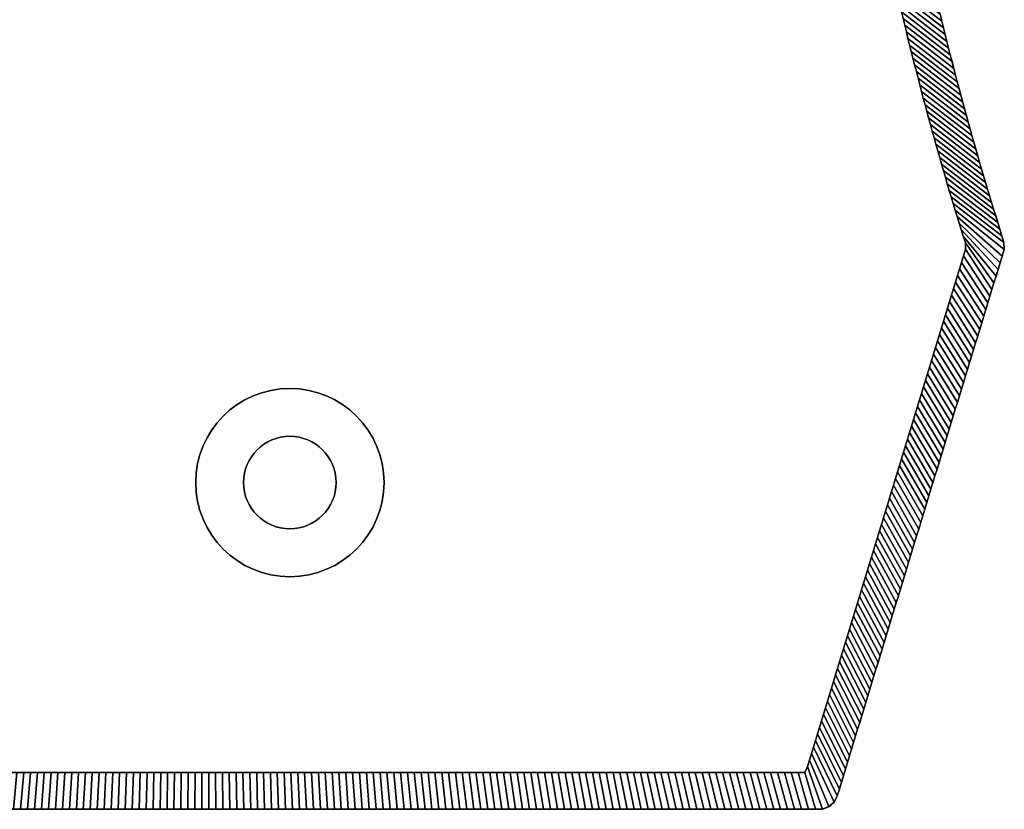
# Model space of a CAD drawing. Extents: x -14.9 to 10.5, y -11.3 to 8.7.
# Tile 10 of 14: x 4.3 to 10.5, y -11.3 to -6.3. Entities that reach past the tile are written whole.
import ezdxf

# ---------------------------------------------------------------- set-up
doc = ezdxf.new("R2010")
doc.units = 0
doc.header["$MEASUREMENT"] = 0
doc.layers.get('0').update_dxf_attribs({"linetype": 'CONTINUOUS'})

msp = doc.modelspace()

# ---------------------------------------------------------------- linework, layer by layer
at = {"elevation": -14.2262}
msp.add_lwpolyline([(10.5408, 5.0585, 0.164351), (10.5409, 5.1343), (9.4798, 8.6128, 0.32213), (9.3678, 8.6934), (8.7795, 8.6934), (-14.6962, 8.6934, 0.376322), (-14.9017, 8.4589), (-14.9017, -11.0714), (-14.9017, -11.0721, 0.376322), (-14.6962, -11.3066), (8.7795, -11.3066), (9.3678, -11.3066, 0.318681), (9.4804, -11.2243), (10.5409, -7.7474, 0.154887), (10.542, -7.6752, -0.15531)], format="xyb", close=True, dxfattribs=at)
for radius in [0.6011, 0.2956]:
    msp.add_circle((5.988, -9.22, -14.4624), radius)
at = {"extrusion": (0, 0, -1)}
for radius in [0.6011, 0.2956]:
    msp.add_circle((-5.988, -9.22, -13.59), radius, dxfattribs=at)
at = {"extrusion": (-6.12323e-17, -1, -1.83697e-16)}
for centre, radius in [((5.9559, -12.3758, 11.3066), 0.6102), ((5.9559, 11.5061, 11.3066), 0.6102), ((5.9559, -12.3758, 11.3066), 0.2756), ((5.9559, 11.5061, 11.3066), 0.2756)]:
    msp.add_circle(centre, radius, dxfattribs=at)

# ---------------------------------------------------------------- meshes
mesh = msp.add_polymesh((2, 9))
for k, corner in enumerate([(10.2133, -6.5316, 13.3538), (10.2022, -6.4885, 13.3538), (10.1913, -6.4453, 13.3538), (10.1805, -6.4022, 13.3538), (10.1697, -6.359, 13.3538), (10.159, -6.3158, 13.3538), (10.1485, -6.2726, 13.3538), (10.138, -6.2293, 13.3538), (10.1276, -6.1861, 13.3538), (9.9116, -6.2983, 13.59), (9.9014, -6.2558, 13.59), (9.8913, -6.2133, 13.59), (9.8812, -6.1707, 13.59), (9.8712, -6.1281, 13.59), (9.8613, -6.0855, 13.59), (9.8515, -6.0429, 13.59), (9.8418, -6.0003, 13.59), (9.8322, -5.9576, 13.59)]):
    mesh.set_mesh_vertex(divmod(k, 9), corner)
mesh = msp.add_polymesh((2, 9))
for k, corner in enumerate([(10.138, -6.2293, -14.2262), (10.1485, -6.2726, -14.2262), (10.159, -6.3158, -14.2262), (10.1697, -6.359, -14.2262), (10.1805, -6.4022, -14.2262), (10.1913, -6.4453, -14.2262), (10.2022, -6.4885, -14.2262), (10.2133, -6.5316, -14.2262), (10.2244, -6.5747, -14.2262), (9.8418, -6.0003, -14.4624), (9.8515, -6.0429, -14.4624), (9.8613, -6.0855, -14.4624), (9.8712, -6.1281, -14.4624), (9.8812, -6.1707, -14.4624), (9.8913, -6.2133, -14.4624), (9.9014, -6.2558, -14.4624), (9.9116, -6.2983, -14.4624), (9.922, -6.3408, -14.4624)]):
    mesh.set_mesh_vertex(divmod(k, 9), corner)
mesh = msp.add_polymesh((2, 9))
for k, corner in enumerate([(10.3048, -6.8756, 13.3538), (10.293, -6.8327, 13.3538), (10.2814, -6.7897, 13.3538), (10.2698, -6.7468, 13.3538), (10.2583, -6.7038, 13.3538), (10.2469, -6.6608, 13.3538), (10.2356, -6.6177, 13.3538), (10.2244, -6.5747, 13.3538), (10.2133, -6.5316, 13.3538), (9.9967, -6.6376, 13.59), (9.9858, -6.5953, 13.59), (9.9749, -6.5529, 13.59), (9.9642, -6.5105, 13.59), (9.9535, -6.4681, 13.59), (9.9429, -6.4257, 13.59), (9.9324, -6.3833, 13.59), (9.922, -6.3408, 13.59), (9.9116, -6.2983, 13.59)]):
    mesh.set_mesh_vertex(divmod(k, 9), corner)
mesh = msp.add_polymesh((2, 9))
for k, corner in enumerate([(10.2244, -6.5747, -14.2262), (10.2356, -6.6177, -14.2262), (10.2469, -6.6608, -14.2262), (10.2583, -6.7038, -14.2262), (10.2698, -6.7468, -14.2262), (10.2814, -6.7897, -14.2262), (10.293, -6.8327, -14.2262), (10.3048, -6.8756, -14.2262), (10.3167, -6.9185, -14.2262), (9.922, -6.3408, -14.4624), (9.9324, -6.3833, -14.4624), (9.9429, -6.4257, -14.4624), (9.9535, -6.4681, -14.4624), (9.9642, -6.5105, -14.4624), (9.9749, -6.5529, -14.4624), (9.9858, -6.5953, -14.4624), (9.9967, -6.6376, -14.4624), (10.0077, -6.6799, -14.4624)]):
    mesh.set_mesh_vertex(divmod(k, 9), corner)
mesh = msp.add_polymesh((2, 9))
for k, corner in enumerate([(10.4021, -7.218, 13.3538), (10.3897, -7.1753, 13.3538), (10.3773, -7.1326, 13.3538), (10.365, -7.0898, 13.3538), (10.3527, -7.047, 13.3538), (10.3406, -7.0042, 13.3538), (10.3286, -6.9614, 13.3538), (10.3167, -6.9185, 13.3538), (10.3048, -6.8756, 13.3538), (10.0873, -6.9755, 13.59), (10.0757, -6.9333, 13.59), (10.0642, -6.8912, 13.59), (10.0527, -6.849, 13.59), (10.0413, -6.8067, 13.59), (10.03, -6.7645, 13.59), (10.0188, -6.7222, 13.59), (10.0077, -6.6799, 13.59), (9.9967, -6.6376, 13.59)]):
    mesh.set_mesh_vertex(divmod(k, 9), corner)
mesh = msp.add_polymesh((2, 9))
for k, corner in enumerate([(10.3167, -6.9185, -14.2262), (10.3286, -6.9614, -14.2262), (10.3406, -7.0042, -14.2262), (10.3527, -7.047, -14.2262), (10.365, -7.0898, -14.2262), (10.3773, -7.1326, -14.2262), (10.3897, -7.1753, -14.2262), (10.4021, -7.218, -14.2262), (10.4147, -7.2607, -14.2262), (10.0077, -6.6799, -14.4624), (10.0188, -6.7222, -14.4624), (10.03, -6.7645, -14.4624), (10.0413, -6.8067, -14.4624), (10.0527, -6.849, -14.4624), (10.0642, -6.8912, -14.4624), (10.0757, -6.9333, -14.4624), (10.0873, -6.9755, -14.4624), (10.0991, -7.0176, -14.4624)]):
    mesh.set_mesh_vertex(divmod(k, 9), corner)
mesh = msp.add_polymesh((2, 9))
for k, corner in enumerate([(10.5053, -7.5587, 13.3538), (10.4921, -7.5162, 13.3538), (10.479, -7.4737, 13.3538), (10.4659, -7.4312, 13.3538), (10.453, -7.3886, 13.3538), (10.4401, -7.346, 13.3538), (10.4274, -7.3033, 13.3538), (10.4147, -7.2607, 13.3538), (10.4021, -7.218, 13.3538), (10.1835, -7.3118, 13.59), (10.1712, -7.2699, 13.59), (10.159, -7.2279, 13.59), (10.1468, -7.1859, 13.59), (10.1348, -7.1439, 13.59), (10.1228, -7.1018, 13.59), (10.1109, -7.0597, 13.59), (10.0991, -7.0176, 13.59), (10.0873, -6.9755, 13.59)]):
    mesh.set_mesh_vertex(divmod(k, 9), corner)
mesh = msp.add_polymesh((2, 9))
for k, corner in enumerate([(10.4147, -7.2607, -14.2262), (10.4274, -7.3033, -14.2262), (10.4401, -7.346, -14.2262), (10.453, -7.3886, -14.2262), (10.4659, -7.4312, -14.2262), (10.479, -7.4737, -14.2262), (10.4921, -7.5162, -14.2262), (10.5053, -7.5587, -14.2262), (10.5186, -7.6012, -14.2262), (10.0991, -7.0176, -14.4624), (10.1109, -7.0597, -14.4624), (10.1228, -7.1018, -14.4624), (10.1348, -7.1439, -14.4624), (10.1468, -7.1859, -14.4624), (10.159, -7.2279, -14.4624), (10.1712, -7.2699, -14.4624), (10.1835, -7.3118, -14.4624), (10.196, -7.3538, -14.4624)]):
    mesh.set_mesh_vertex(divmod(k, 9), corner)
mesh = msp.add_polymesh((2, 9))
for k, corner in enumerate([(10.4941, -7.9009, 13.3538), (10.5071, -7.8584, 13.3538), (10.5201, -7.8158, 13.3538), (10.5331, -7.7732, 13.3538), (10.5453, -7.7305, 13.3538), (10.5448, -7.6862, 13.3538), (10.532, -7.6436, 13.3538), (10.5186, -7.6012, 13.3538), (10.5053, -7.5587, 13.3538), (10.2853, -7.6465, 13.59), (10.2723, -7.6048, 13.59), (10.2593, -7.563, 13.59), (10.2465, -7.5212, 13.59), (10.2337, -7.4794, 13.59), (10.221, -7.4375, 13.59), (10.2085, -7.3957, 13.59), (10.196, -7.3538, 13.59), (10.1835, -7.3118, 13.59)]):
    mesh.set_mesh_vertex(divmod(k, 9), corner)
mesh = msp.add_polymesh((2, 9))
for k, corner in enumerate([(10.5186, -7.6012, -14.2262), (10.532, -7.6436, -14.2262), (10.5448, -7.6862, -14.2262), (10.5453, -7.7305, -14.2262), (10.5331, -7.7732, -14.2262), (10.5201, -7.8158, -14.2262), (10.5071, -7.8584, -14.2262), (10.4941, -7.9009, -14.2262), (10.4811, -7.9435, -14.2262), (10.196, -7.3538, -14.4624), (10.2085, -7.3957, -14.4624), (10.221, -7.4375, -14.4624), (10.2337, -7.4794, -14.4624), (10.2465, -7.5212, -14.4624), (10.2593, -7.563, -14.4624), (10.2723, -7.6048, -14.4624), (10.2853, -7.6465, -14.4624), (10.2984, -7.6882, -14.4624)]):
    mesh.set_mesh_vertex(divmod(k, 9), corner)
mesh = msp.add_polymesh((2, 9))
for k, corner in enumerate([(10.3903, -8.2414, 13.3538), (10.4033, -8.1988, 13.3538), (10.4162, -8.1563, 13.3538), (10.4292, -8.1137, 13.3538), (10.4422, -8.0712, 13.3538), (10.4552, -8.0286, 13.3538), (10.4682, -7.986, 13.3538), (10.4811, -7.9435, 13.3538), (10.4941, -7.9009, 13.3538), (10.2228, -7.981, 13.59), (10.2355, -7.9391, 13.59), (10.2483, -7.8973, 13.59), (10.261, -7.8555, 13.59), (10.2738, -7.8137, 13.59), (10.2866, -7.7718, 13.59), (10.2993, -7.73, 13.59), (10.2984, -7.6882, 13.59), (10.2853, -7.6465, 13.59)]):
    mesh.set_mesh_vertex(divmod(k, 9), corner)
mesh = msp.add_polymesh((2, 9))
for k, corner in enumerate([(10.4811, -7.9435, -14.2262), (10.4682, -7.986, -14.2262), (10.4552, -8.0286, -14.2262), (10.4422, -8.0712, -14.2262), (10.4292, -8.1137, -14.2262), (10.4162, -8.1563, -14.2262), (10.4033, -8.1988, -14.2262), (10.3903, -8.2414, -14.2262), (10.3773, -8.284, -14.2262), (10.2984, -7.6882, -14.4624), (10.2993, -7.73, -14.4624), (10.2866, -7.7718, -14.4624), (10.2738, -7.8137, -14.4624), (10.261, -7.8555, -14.4624), (10.2483, -7.8973, -14.4624), (10.2355, -7.9391, -14.4624), (10.2228, -7.981, -14.4624), (10.21, -8.0228, -14.4624)]):
    mesh.set_mesh_vertex(divmod(k, 9), corner)
mesh = msp.add_polymesh((2, 9))
for k, corner in enumerate([(10.3773, -8.284, -14.2262), (10.3643, -8.3265, -14.2262), (10.3513, -8.3691, -14.2262), (10.3383, -8.4117, -14.2262), (10.3254, -8.4542, -14.2262), (10.3124, -8.4968, -14.2262), (10.2994, -8.5393, -14.2262), (10.2864, -8.5819, -14.2262), (10.2734, -8.6245, -14.2262), (10.21, -8.0228, -14.4624), (10.1973, -8.0646, -14.4624), (10.1845, -8.1064, -14.4624), (10.1717, -8.1483, -14.4624), (10.159, -8.1901, -14.4624), (10.1462, -8.2319, -14.4624), (10.1335, -8.2737, -14.4624), (10.1207, -8.3156, -14.4624), (10.108, -8.3574, -14.4624)]):
    mesh.set_mesh_vertex(divmod(k, 9), corner)
mesh = msp.add_polymesh((2, 9))
for k, corner in enumerate([(10.2864, -8.5819, 13.3538), (10.2994, -8.5393, 13.3538), (10.3124, -8.4968, 13.3538), (10.3254, -8.4542, 13.3538), (10.3383, -8.4117, 13.3538), (10.3513, -8.3691, 13.3538), (10.3643, -8.3265, 13.3538), (10.3773, -8.284, 13.3538), (10.3903, -8.2414, 13.3538), (10.1207, -8.3156, 13.59), (10.1335, -8.2737, 13.59), (10.1462, -8.2319, 13.59), (10.159, -8.1901, 13.59), (10.1717, -8.1483, 13.59), (10.1845, -8.1064, 13.59), (10.1973, -8.0646, 13.59), (10.21, -8.0228, 13.59), (10.2228, -7.981, 13.59)]):
    mesh.set_mesh_vertex(divmod(k, 9), corner)
mesh = msp.add_polymesh((2, 9))
for k, corner in enumerate([(10.1826, -8.9224, 13.3538), (10.1955, -8.8798, 13.3538), (10.2085, -8.8373, 13.3538), (10.2215, -8.7947, 13.3538), (10.2345, -8.7522, 13.3538), (10.2475, -8.7096, 13.3538), (10.2604, -8.667, 13.3538), (10.2734, -8.6245, 13.3538), (10.2864, -8.5819, 13.3538), (10.0186, -8.6502, 13.59), (10.0314, -8.6083, 13.59), (10.0442, -8.5665, 13.59), (10.0569, -8.5247, 13.59), (10.0697, -8.4829, 13.59), (10.0824, -8.441, 13.59), (10.0952, -8.3992, 13.59), (10.108, -8.3574, 13.59), (10.1207, -8.3156, 13.59)]):
    mesh.set_mesh_vertex(divmod(k, 9), corner)
mesh = msp.add_polymesh((2, 9))
for k, corner in enumerate([(10.2734, -8.6245, -14.2262), (10.2604, -8.667, -14.2262), (10.2475, -8.7096, -14.2262), (10.2345, -8.7522, -14.2262), (10.2215, -8.7947, -14.2262), (10.2085, -8.8373, -14.2262), (10.1955, -8.8798, -14.2262), (10.1826, -8.9224, -14.2262), (10.1696, -8.965, -14.2262), (10.108, -8.3574, -14.4624), (10.0952, -8.3992, -14.4624), (10.0824, -8.441, -14.4624), (10.0697, -8.4829, -14.4624), (10.0569, -8.5247, -14.4624), (10.0442, -8.5665, -14.4624), (10.0314, -8.6083, -14.4624), (10.0186, -8.6502, -14.4624), (10.0059, -8.692, -14.4624)]):
    mesh.set_mesh_vertex(divmod(k, 9), corner)
mesh = msp.add_polymesh((2, 9))
for k, corner in enumerate([(10.0787, -9.2629, 13.3538), (10.0917, -9.2203, 13.3538), (10.1047, -9.1778, 13.3538), (10.1176, -9.1352, 13.3538), (10.1306, -9.0926, 13.3538), (10.1436, -9.0501, 13.3538), (10.1566, -9.0075, 13.3538), (10.1696, -8.965, 13.3538), (10.1826, -8.9224, 13.3538), (9.9166, -8.9848, 13.59), (9.9293, -8.9429, 13.59), (9.9421, -8.9011, 13.59), (9.9549, -8.8593, 13.59), (9.9676, -8.8175, 13.59), (9.9804, -8.7756, 13.59), (9.9931, -8.7338, 13.59), (10.0059, -8.692, 13.59), (10.0186, -8.6502, 13.59)]):
    mesh.set_mesh_vertex(divmod(k, 9), corner)
mesh = msp.add_polymesh((2, 9))
for k, corner in enumerate([(10.1696, -8.965, -14.2262), (10.1566, -9.0075, -14.2262), (10.1436, -9.0501, -14.2262), (10.1306, -9.0926, -14.2262), (10.1176, -9.1352, -14.2262), (10.1047, -9.1778, -14.2262), (10.0917, -9.2203, -14.2262), (10.0787, -9.2629, -14.2262), (10.0657, -9.3055, -14.2262), (10.0059, -8.692, -14.4624), (9.9931, -8.7338, -14.4624), (9.9804, -8.7756, -14.4624), (9.9676, -8.8175, -14.4624), (9.9549, -8.8593, -14.4624), (9.9421, -8.9011, -14.4624), (9.9293, -8.9429, -14.4624), (9.9166, -8.9848, -14.4624), (9.9038, -9.0266, -14.4624)]):
    mesh.set_mesh_vertex(divmod(k, 9), corner)
mesh = msp.add_polymesh((2, 9))
for k, corner in enumerate([(9.9748, -9.6034, 13.3538), (9.9878, -9.5608, 13.3538), (10.0008, -9.5183, 13.3538), (10.0138, -9.4757, 13.3538), (10.0268, -9.4331, 13.3538), (10.0397, -9.3906, 13.3538), (10.0527, -9.348, 13.3538), (10.0657, -9.3055, 13.3538), (10.0787, -9.2629, 13.3538), (9.8145, -9.3194, 13.59), (9.8273, -9.2775, 13.59), (9.84, -9.2357, 13.59), (9.8528, -9.1939, 13.59), (9.8656, -9.1521, 13.59), (9.8783, -9.1102, 13.59), (9.8911, -9.0684, 13.59), (9.9038, -9.0266, 13.59), (9.9166, -8.9848, 13.59)]):
    mesh.set_mesh_vertex(divmod(k, 9), corner)
mesh = msp.add_polymesh((2, 9))
for k, corner in enumerate([(10.0657, -9.3055, -14.2262), (10.0527, -9.348, -14.2262), (10.0397, -9.3906, -14.2262), (10.0268, -9.4331, -14.2262), (10.0138, -9.4757, -14.2262), (10.0008, -9.5183, -14.2262), (9.9878, -9.5608, -14.2262), (9.9748, -9.6034, -14.2262), (9.9619, -9.646, -14.2262), (9.9038, -9.0266, -14.4624), (9.8911, -9.0684, -14.4624), (9.8783, -9.1102, -14.4624), (9.8656, -9.1521, -14.4624), (9.8528, -9.1939, -14.4624), (9.84, -9.2357, -14.4624), (9.8273, -9.2775, -14.4624), (9.8145, -9.3194, -14.4624), (9.8018, -9.3612, -14.4624)]):
    mesh.set_mesh_vertex(divmod(k, 9), corner)
mesh = msp.add_polymesh((2, 9))
for k, corner in enumerate([(9.9619, -9.646, -14.2262), (9.9489, -9.6885, -14.2262), (9.9359, -9.7311, -14.2262), (9.9229, -9.7736, -14.2262), (9.9099, -9.8162, -14.2262), (9.8969, -9.8588, -14.2262), (9.884, -9.9013, -14.2262), (9.871, -9.9439, -14.2262), (9.858, -9.9865, -14.2262), (9.8018, -9.3612, -14.4624), (9.789, -9.403, -14.4624), (9.7763, -9.4448, -14.4624), (9.7635, -9.4867, -14.4624), (9.7507, -9.5285, -14.4624), (9.738, -9.5703, -14.4624), (9.7252, -9.6121, -14.4624), (9.7125, -9.654, -14.4624), (9.6997, -9.6958, -14.4624)]):
    mesh.set_mesh_vertex(divmod(k, 9), corner)
mesh = msp.add_polymesh((2, 9))
for k, corner in enumerate([(9.871, -9.9439, 13.3538), (9.884, -9.9013, 13.3538), (9.8969, -9.8588, 13.3538), (9.9099, -9.8162, 13.3538), (9.9229, -9.7736, 13.3538), (9.9359, -9.7311, 13.3538), (9.9489, -9.6885, 13.3538), (9.9619, -9.646, 13.3538), (9.9748, -9.6034, 13.3538), (9.7125, -9.654, 13.59), (9.7252, -9.6121, 13.59), (9.738, -9.5703, 13.59), (9.7507, -9.5285, 13.59), (9.7635, -9.4867, 13.59), (9.7763, -9.4448, 13.59), (9.789, -9.403, 13.59), (9.8018, -9.3612, 13.59), (9.8145, -9.3194, 13.59)]):
    mesh.set_mesh_vertex(divmod(k, 9), corner)
mesh = msp.add_polymesh((2, 9))
for k, corner in enumerate([(9.7671, -10.2844, 13.3538), (9.7801, -10.2418, 13.3538), (9.7931, -10.1993, 13.3538), (9.8061, -10.1567, 13.3538), (9.8191, -10.1141, 13.3538), (9.832, -10.0716, 13.3538), (9.845, -10.029, 13.3538), (9.858, -9.9865, 13.3538), (9.871, -9.9439, 13.3538), (9.6104, -9.9886, 13.59), (9.6232, -9.9467, 13.59), (9.6359, -9.9049, 13.59), (9.6487, -9.8631, 13.59), (9.6614, -9.8213, 13.59), (9.6742, -9.7794, 13.59), (9.687, -9.7376, 13.59), (9.6997, -9.6958, 13.59), (9.7125, -9.654, 13.59)]):
    mesh.set_mesh_vertex(divmod(k, 9), corner)
mesh = msp.add_polymesh((2, 9))
for k, corner in enumerate([(9.858, -9.9865, -14.2262), (9.845, -10.029, -14.2262), (9.832, -10.0716, -14.2262), (9.8191, -10.1141, -14.2262), (9.8061, -10.1567, -14.2262), (9.7931, -10.1993, -14.2262), (9.7801, -10.2418, -14.2262), (9.7671, -10.2844, -14.2262), (9.7541, -10.3269, -14.2262), (9.6997, -9.6958, -14.4624), (9.687, -9.7376, -14.4624), (9.6742, -9.7794, -14.4624), (9.6614, -9.8213, -14.4624), (9.6487, -9.8631, -14.4624), (9.6359, -9.9049, -14.4624), (9.6232, -9.9467, -14.4624), (9.6104, -9.9886, -14.4624), (9.5976, -10.0304, -14.4624)]):
    mesh.set_mesh_vertex(divmod(k, 9), corner)
mesh = msp.add_polymesh((2, 9))
for k, corner in enumerate([(9.6633, -10.6249, 13.3538), (9.6762, -10.5823, 13.3538), (9.6892, -10.5398, 13.3538), (9.7022, -10.4972, 13.3538), (9.7152, -10.4546, 13.3538), (9.7282, -10.4121, 13.3538), (9.7412, -10.3695, 13.3538), (9.7541, -10.3269, 13.3538), (9.7671, -10.2844, 13.3538), (9.5083, -10.3232, 13.59), (9.5211, -10.2814, 13.59), (9.5339, -10.2395, 13.59), (9.5466, -10.1977, 13.59), (9.5594, -10.1559, 13.59), (9.5721, -10.114, 13.59), (9.5849, -10.0722, 13.59), (9.5976, -10.0304, 13.59), (9.6104, -9.9886, 13.59)]):
    mesh.set_mesh_vertex(divmod(k, 9), corner)
mesh = msp.add_polymesh((2, 9))
for k, corner in enumerate([(9.7541, -10.3269, -14.2262), (9.7412, -10.3695, -14.2262), (9.7282, -10.4121, -14.2262), (9.7152, -10.4546, -14.2262), (9.7022, -10.4972, -14.2262), (9.6892, -10.5398, -14.2262), (9.6762, -10.5823, -14.2262), (9.6633, -10.6249, -14.2262), (9.6503, -10.6674, -14.2262), (9.5976, -10.0304, -14.4624), (9.5849, -10.0722, -14.4624), (9.5721, -10.114, -14.4624), (9.5594, -10.1559, -14.4624), (9.5466, -10.1977, -14.4624), (9.5339, -10.2395, -14.4624), (9.5211, -10.2814, -14.4624), (9.5083, -10.3232, -14.4624), (9.4956, -10.365, -14.4624)]):
    mesh.set_mesh_vertex(divmod(k, 9), corner)
mesh = msp.add_polymesh((2, 9))
for k, corner in enumerate([(9.6503, -10.6674, -14.2262), (9.6373, -10.71, -14.2262), (9.6243, -10.7526, -14.2262), (9.6113, -10.7951, -14.2262), (9.5984, -10.8377, -14.2262), (9.5854, -10.8803, -14.2262), (9.5724, -10.9228, -14.2262), (9.5594, -10.9654, -14.2262), (9.5464, -11.0079, -14.2262), (9.4956, -10.365, -14.4624), (9.4828, -10.4068, -14.4624), (9.4701, -10.4487, -14.4624), (9.4573, -10.4905, -14.4624), (9.4446, -10.5323, -14.4624), (9.4318, -10.5741, -14.4624), (9.419, -10.616, -14.4624), (9.4063, -10.6578, -14.4624), (9.3935, -10.6996, -14.4624)]):
    mesh.set_mesh_vertex(divmod(k, 9), corner)
mesh = msp.add_polymesh((2, 9))
for k, corner in enumerate([(9.5594, -10.9654, 13.3538), (9.5724, -10.9228, 13.3538), (9.5854, -10.8803, 13.3538), (9.5984, -10.8377, 13.3538), (9.6113, -10.7951, 13.3538), (9.6243, -10.7526, 13.3538), (9.6373, -10.71, 13.3538), (9.6503, -10.6674, 13.3538), (9.6633, -10.6249, 13.3538), (9.4063, -10.6578, 13.59), (9.419, -10.616, 13.59), (9.4318, -10.5741, 13.59), (9.4446, -10.5323, 13.59), (9.4573, -10.4905, 13.59), (9.4701, -10.4487, 13.59), (9.4828, -10.4068, 13.59), (9.4956, -10.365, 13.59), (9.5083, -10.3232, 13.59)]):
    mesh.set_mesh_vertex(divmod(k, 9), corner)
mesh = msp.add_polymesh((2, 9))
for k, corner in enumerate([(9.4281, -11.2894, 13.3538), (9.4613, -11.2601, 13.3538), (9.4815, -11.2208, 13.3538), (9.4945, -11.1782, 13.3538), (9.5075, -11.1356, 13.3538), (9.5205, -11.0931, 13.3538), (9.5334, -11.0505, 13.3538), (9.5464, -11.0079, 13.3538), (9.5594, -10.9654, 13.3538), (9.3042, -10.9924, 13.59), (9.317, -10.9506, 13.59), (9.3297, -10.9087, 13.59), (9.3425, -10.8669, 13.59), (9.3553, -10.8251, 13.59), (9.368, -10.7833, 13.59), (9.3808, -10.7414, 13.59), (9.3935, -10.6996, 13.59), (9.4063, -10.6578, 13.59)]):
    mesh.set_mesh_vertex(divmod(k, 9), corner)
mesh = msp.add_polymesh((2, 9))
for k, corner in enumerate([(9.5464, -11.0079, -14.2262), (9.5334, -11.0505, -14.2262), (9.5205, -11.0931, -14.2262), (9.5075, -11.1356, -14.2262), (9.4945, -11.1782, -14.2262), (9.4815, -11.2208, -14.2262), (9.4613, -11.2601, -14.2262), (9.4281, -11.2894, -14.2262), (9.3867, -11.3049, -14.2262), (9.3935, -10.6996, -14.4624), (9.3808, -10.7414, -14.4624), (9.368, -10.7833, -14.4624), (9.3553, -10.8251, -14.4624), (9.3425, -10.8669, -14.4624), (9.3297, -10.9087, -14.4624), (9.317, -10.9506, -14.4624), (9.3042, -10.9924, -14.4624), (9.2915, -11.0342, -14.4624)]):
    mesh.set_mesh_vertex(divmod(k, 9), corner)
mesh = msp.add_polymesh((2, 9))
for k, corner in enumerate([(9.0753, -11.3066, 13.3538), (9.1198, -11.3066, 13.3538), (9.1643, -11.3066, 13.3538), (9.2088, -11.3066, 13.3538), (9.2533, -11.3066, 13.3538), (9.2978, -11.3066, 13.3538), (9.3423, -11.3066, 13.3538), (9.3867, -11.3049, 13.3538), (9.4281, -11.2894, 13.3538), (9.0122, -11.0704, 13.59), (9.0559, -11.0704, 13.59), (9.0996, -11.0704, 13.59), (9.1434, -11.0704, 13.59), (9.1871, -11.0704, 13.59), (9.2308, -11.0704, 13.59), (9.2745, -11.0704, 13.59), (9.2915, -11.0342, 13.59), (9.3042, -10.9924, 13.59)]):
    mesh.set_mesh_vertex(divmod(k, 9), corner)
mesh = msp.add_polymesh((2, 9))
for k, corner in enumerate([(9.3867, -11.3049, -14.2262), (9.3423, -11.3066, -14.2262), (9.2978, -11.3066, -14.2262), (9.2533, -11.3066, -14.2262), (9.2088, -11.3066, -14.2262), (9.1643, -11.3066, -14.2262), (9.1198, -11.3066, -14.2262), (9.0753, -11.3066, -14.2262), (9.0308, -11.3066, -14.2262), (9.2915, -11.0342, -14.4624), (9.2745, -11.0704, -14.4624), (9.2308, -11.0704, -14.4624), (9.1871, -11.0704, -14.4624), (9.1434, -11.0704, -14.4624), (9.0996, -11.0704, -14.4624), (9.0559, -11.0704, -14.4624), (9.0122, -11.0704, -14.4624), (8.9685, -11.0704, -14.4624)]):
    mesh.set_mesh_vertex(divmod(k, 9), corner)
mesh = msp.add_polymesh((2, 9))
for k, corner in enumerate([(4.403, -11.3066, -14.2262), (4.3585, -11.3066, -14.2262), (4.314, -11.3066, -14.2262), (4.2695, -11.3066, -14.2262), (4.225, -11.3066, -14.2262), (4.1805, -11.3066, -14.2262), (4.136, -11.3066, -14.2262), (4.0915, -11.3066, -14.2262), (4.047, -11.3066, -14.2262), (4.4208, -11.0704, -14.4624), (4.377, -11.0704, -14.4624), (4.3333, -11.0704, -14.4624), (4.2896, -11.0704, -14.4624), (4.2459, -11.0704, -14.4624), (4.2021, -11.0704, -14.4624), (4.1584, -11.0704, -14.4624), (4.1147, -11.0704, -14.4624), (4.071, -11.0704, -14.4624)]):
    mesh.set_mesh_vertex(divmod(k, 9), corner)
mesh = msp.add_polymesh((2, 9))
for k, corner in enumerate([(4.0915, -11.3066, 13.3538), (4.136, -11.3066, 13.3538), (4.1805, -11.3066, 13.3538), (4.225, -11.3066, 13.3538), (4.2695, -11.3066, 13.3538), (4.314, -11.3066, 13.3538), (4.3585, -11.3066, 13.3538), (4.403, -11.3066, 13.3538), (4.4475, -11.3066, 13.3538), (4.1147, -11.0704, 13.59), (4.1584, -11.0704, 13.59), (4.2021, -11.0704, 13.59), (4.2459, -11.0704, 13.59), (4.2896, -11.0704, 13.59), (4.3333, -11.0704, 13.59), (4.377, -11.0704, 13.59), (4.4208, -11.0704, 13.59), (4.4645, -11.0704, 13.59)]):
    mesh.set_mesh_vertex(divmod(k, 9), corner)
mesh = msp.add_polymesh((2, 9))
for k, corner in enumerate([(4.759, -11.3066, -14.2262), (4.7145, -11.3066, -14.2262), (4.67, -11.3066, -14.2262), (4.6255, -11.3066, -14.2262), (4.581, -11.3066, -14.2262), (4.5365, -11.3066, -14.2262), (4.492, -11.3066, -14.2262), (4.4475, -11.3066, -14.2262), (4.403, -11.3066, -14.2262), (4.7706, -11.0704, -14.4624), (4.7269, -11.0704, -14.4624), (4.6831, -11.0704, -14.4624), (4.6394, -11.0704, -14.4624), (4.5957, -11.0704, -14.4624), (4.552, -11.0704, -14.4624), (4.5082, -11.0704, -14.4624), (4.4645, -11.0704, -14.4624), (4.4208, -11.0704, -14.4624)]):
    mesh.set_mesh_vertex(divmod(k, 9), corner)
mesh = msp.add_polymesh((2, 9))
for k, corner in enumerate([(4.4475, -11.3066, 13.3538), (4.492, -11.3066, 13.3538), (4.5365, -11.3066, 13.3538), (4.581, -11.3066, 13.3538), (4.6255, -11.3066, 13.3538), (4.67, -11.3066, 13.3538), (4.7145, -11.3066, 13.3538), (4.759, -11.3066, 13.3538), (4.8035, -11.3066, 13.3538), (4.4645, -11.0704, 13.59), (4.5082, -11.0704, 13.59), (4.552, -11.0704, 13.59), (4.5957, -11.0704, 13.59), (4.6394, -11.0704, 13.59), (4.6831, -11.0704, 13.59), (4.7269, -11.0704, 13.59), (4.7706, -11.0704, 13.59), (4.8143, -11.0704, 13.59)]):
    mesh.set_mesh_vertex(divmod(k, 9), corner)
mesh = msp.add_polymesh((2, 9))
for k, corner in enumerate([(5.115, -11.3066, -14.2262), (5.0705, -11.3066, -14.2262), (5.026, -11.3066, -14.2262), (4.9815, -11.3066, -14.2262), (4.937, -11.3066, -14.2262), (4.8925, -11.3066, -14.2262), (4.848, -11.3066, -14.2262), (4.8035, -11.3066, -14.2262), (4.759, -11.3066, -14.2262), (5.1204, -11.0704, -14.4624), (5.0767, -11.0704, -14.4624), (5.033, -11.0704, -14.4624), (4.9892, -11.0704, -14.4624), (4.9455, -11.0704, -14.4624), (4.9018, -11.0704, -14.4624), (4.858, -11.0704, -14.4624), (4.8143, -11.0704, -14.4624), (4.7706, -11.0704, -14.4624)]):
    mesh.set_mesh_vertex(divmod(k, 9), corner)
mesh = msp.add_polymesh((2, 9))
for k, corner in enumerate([(4.8035, -11.3066, 13.3538), (4.848, -11.3066, 13.3538), (4.8925, -11.3066, 13.3538), (4.937, -11.3066, 13.3538), (4.9815, -11.3066, 13.3538), (5.026, -11.3066, 13.3538), (5.0705, -11.3066, 13.3538), (5.115, -11.3066, 13.3538), (5.1595, -11.3066, 13.3538), (4.8143, -11.0704, 13.59), (4.858, -11.0704, 13.59), (4.9018, -11.0704, 13.59), (4.9455, -11.0704, 13.59), (4.9892, -11.0704, 13.59), (5.033, -11.0704, 13.59), (5.0767, -11.0704, 13.59), (5.1204, -11.0704, 13.59), (5.1641, -11.0704, 13.59)]):
    mesh.set_mesh_vertex(divmod(k, 9), corner)
mesh = msp.add_polymesh((2, 9))
for k, corner in enumerate([(5.471, -11.3066, -14.2262), (5.4265, -11.3066, -14.2262), (5.382, -11.3066, -14.2262), (5.3375, -11.3066, -14.2262), (5.293, -11.3066, -14.2262), (5.2485, -11.3066, -14.2262), (5.204, -11.3066, -14.2262), (5.1595, -11.3066, -14.2262), (5.115, -11.3066, -14.2262), (5.4702, -11.0704, -14.4624), (5.4265, -11.0704, -14.4624), (5.3828, -11.0704, -14.4624), (5.3391, -11.0704, -14.4624), (5.2953, -11.0704, -14.4624), (5.2516, -11.0704, -14.4624), (5.2079, -11.0704, -14.4624), (5.1641, -11.0704, -14.4624), (5.1204, -11.0704, -14.4624)]):
    mesh.set_mesh_vertex(divmod(k, 9), corner)
mesh = msp.add_polymesh((2, 9))
for k, corner in enumerate([(5.1595, -11.3066, 13.3538), (5.204, -11.3066, 13.3538), (5.2485, -11.3066, 13.3538), (5.293, -11.3066, 13.3538), (5.3375, -11.3066, 13.3538), (5.382, -11.3066, 13.3538), (5.4265, -11.3066, 13.3538), (5.471, -11.3066, 13.3538), (5.5155, -11.3066, 13.3538), (5.1641, -11.0704, 13.59), (5.2079, -11.0704, 13.59), (5.2516, -11.0704, 13.59), (5.2953, -11.0704, 13.59), (5.3391, -11.0704, 13.59), (5.3828, -11.0704, 13.59), (5.4265, -11.0704, 13.59), (5.4702, -11.0704, 13.59), (5.514, -11.0704, 13.59)]):
    mesh.set_mesh_vertex(divmod(k, 9), corner)
mesh = msp.add_polymesh((2, 9))
for k, corner in enumerate([(5.8269, -11.3066, -14.2262), (5.7824, -11.3066, -14.2262), (5.7379, -11.3066, -14.2262), (5.6934, -11.3066, -14.2262), (5.6489, -11.3066, -14.2262), (5.6044, -11.3066, -14.2262), (5.5599, -11.3066, -14.2262), (5.5155, -11.3066, -14.2262), (5.471, -11.3066, -14.2262), (5.8201, -11.0704, -14.4624), (5.7763, -11.0704, -14.4624), (5.7326, -11.0704, -14.4624), (5.6889, -11.0704, -14.4624), (5.6451, -11.0704, -14.4624), (5.6014, -11.0704, -14.4624), (5.5577, -11.0704, -14.4624), (5.514, -11.0704, -14.4624), (5.4702, -11.0704, -14.4624)]):
    mesh.set_mesh_vertex(divmod(k, 9), corner)
mesh = msp.add_polymesh((2, 9))
for k, corner in enumerate([(5.5155, -11.3066, 13.3538), (5.5599, -11.3066, 13.3538), (5.6044, -11.3066, 13.3538), (5.6489, -11.3066, 13.3538), (5.6934, -11.3066, 13.3538), (5.7379, -11.3066, 13.3538), (5.7824, -11.3066, 13.3538), (5.8269, -11.3066, 13.3538), (5.8714, -11.3066, 13.3538), (5.514, -11.0704, 13.59), (5.5577, -11.0704, 13.59), (5.6014, -11.0704, 13.59), (5.6451, -11.0704, 13.59), (5.6889, -11.0704, 13.59), (5.7326, -11.0704, 13.59), (5.7763, -11.0704, 13.59), (5.8201, -11.0704, 13.59), (5.8638, -11.0704, 13.59)]):
    mesh.set_mesh_vertex(divmod(k, 9), corner)
mesh = msp.add_polymesh((2, 9))
for k, corner in enumerate([(6.1829, -11.3066, -14.2262), (6.1384, -11.3066, -14.2262), (6.0939, -11.3066, -14.2262), (6.0494, -11.3066, -14.2262), (6.0049, -11.3066, -14.2262), (5.9604, -11.3066, -14.2262), (5.9159, -11.3066, -14.2262), (5.8714, -11.3066, -14.2262), (5.8269, -11.3066, -14.2262), (6.1699, -11.0704, -14.4624), (6.1262, -11.0704, -14.4624), (6.0824, -11.0704, -14.4624), (6.0387, -11.0704, -14.4624), (5.995, -11.0704, -14.4624), (5.9512, -11.0704, -14.4624), (5.9075, -11.0704, -14.4624), (5.8638, -11.0704, -14.4624), (5.8201, -11.0704, -14.4624)]):
    mesh.set_mesh_vertex(divmod(k, 9), corner)
mesh = msp.add_polymesh((2, 9))
for k, corner in enumerate([(5.8714, -11.3066, 13.3538), (5.9159, -11.3066, 13.3538), (5.9604, -11.3066, 13.3538), (6.0049, -11.3066, 13.3538), (6.0494, -11.3066, 13.3538), (6.0939, -11.3066, 13.3538), (6.1384, -11.3066, 13.3538), (6.1829, -11.3066, 13.3538), (6.2274, -11.3066, 13.3538), (5.8638, -11.0704, 13.59), (5.9075, -11.0704, 13.59), (5.9512, -11.0704, 13.59), (5.995, -11.0704, 13.59), (6.0387, -11.0704, 13.59), (6.0824, -11.0704, 13.59), (6.1262, -11.0704, 13.59), (6.1699, -11.0704, 13.59), (6.2136, -11.0704, 13.59)]):
    mesh.set_mesh_vertex(divmod(k, 9), corner)
mesh = msp.add_polymesh((2, 9))
for k, corner in enumerate([(6.5389, -11.3066, -14.2262), (6.4944, -11.3066, -14.2262), (6.4499, -11.3066, -14.2262), (6.4054, -11.3066, -14.2262), (6.3609, -11.3066, -14.2262), (6.3164, -11.3066, -14.2262), (6.2719, -11.3066, -14.2262), (6.2274, -11.3066, -14.2262), (6.1829, -11.3066, -14.2262), (6.5197, -11.0704, -14.4624), (6.476, -11.0704, -14.4624), (6.4322, -11.0704, -14.4624), (6.3885, -11.0704, -14.4624), (6.3448, -11.0704, -14.4624), (6.3011, -11.0704, -14.4624), (6.2573, -11.0704, -14.4624), (6.2136, -11.0704, -14.4624), (6.1699, -11.0704, -14.4624)]):
    mesh.set_mesh_vertex(divmod(k, 9), corner)
mesh = msp.add_polymesh((2, 9))
for k, corner in enumerate([(6.2274, -11.3066, 13.3538), (6.2719, -11.3066, 13.3538), (6.3164, -11.3066, 13.3538), (6.3609, -11.3066, 13.3538), (6.4054, -11.3066, 13.3538), (6.4499, -11.3066, 13.3538), (6.4944, -11.3066, 13.3538), (6.5389, -11.3066, 13.3538), (6.5834, -11.3066, 13.3538), (6.2136, -11.0704, 13.59), (6.2573, -11.0704, 13.59), (6.3011, -11.0704, 13.59), (6.3448, -11.0704, 13.59), (6.3885, -11.0704, 13.59), (6.4322, -11.0704, 13.59), (6.476, -11.0704, 13.59), (6.5197, -11.0704, 13.59), (6.5634, -11.0704, 13.59)]):
    mesh.set_mesh_vertex(divmod(k, 9), corner)
mesh = msp.add_polymesh((2, 9))
for k, corner in enumerate([(6.8949, -11.3066, -14.2262), (6.8504, -11.3066, -14.2262), (6.8059, -11.3066, -14.2262), (6.7614, -11.3066, -14.2262), (6.7169, -11.3066, -14.2262), (6.6724, -11.3066, -14.2262), (6.6279, -11.3066, -14.2262), (6.5834, -11.3066, -14.2262), (6.5389, -11.3066, -14.2262), (6.8695, -11.0704, -14.4624), (6.8258, -11.0704, -14.4624), (6.7821, -11.0704, -14.4624), (6.7383, -11.0704, -14.4624), (6.6946, -11.0704, -14.4624), (6.6509, -11.0704, -14.4624), (6.6072, -11.0704, -14.4624), (6.5634, -11.0704, -14.4624), (6.5197, -11.0704, -14.4624)]):
    mesh.set_mesh_vertex(divmod(k, 9), corner)
mesh = msp.add_polymesh((2, 9))
for k, corner in enumerate([(6.5834, -11.3066, 13.3538), (6.6279, -11.3066, 13.3538), (6.6724, -11.3066, 13.3538), (6.7169, -11.3066, 13.3538), (6.7614, -11.3066, 13.3538), (6.8059, -11.3066, 13.3538), (6.8504, -11.3066, 13.3538), (6.8949, -11.3066, 13.3538), (6.9394, -11.3066, 13.3538), (6.5634, -11.0704, 13.59), (6.6072, -11.0704, 13.59), (6.6509, -11.0704, 13.59), (6.6946, -11.0704, 13.59), (6.7383, -11.0704, 13.59), (6.7821, -11.0704, 13.59), (6.8258, -11.0704, 13.59), (6.8695, -11.0704, 13.59), (6.9133, -11.0704, 13.59)]):
    mesh.set_mesh_vertex(divmod(k, 9), corner)
mesh = msp.add_polymesh((2, 9))
for k, corner in enumerate([(7.2509, -11.3066, -14.2262), (7.2064, -11.3066, -14.2262), (7.1619, -11.3066, -14.2262), (7.1174, -11.3066, -14.2262), (7.0729, -11.3066, -14.2262), (7.0284, -11.3066, -14.2262), (6.9839, -11.3066, -14.2262), (6.9394, -11.3066, -14.2262), (6.8949, -11.3066, -14.2262), (7.2193, -11.0704, -14.4624), (7.1756, -11.0704, -14.4624), (7.1319, -11.0704, -14.4624), (7.0882, -11.0704, -14.4624), (7.0444, -11.0704, -14.4624), (7.0007, -11.0704, -14.4624), (6.957, -11.0704, -14.4624), (6.9133, -11.0704, -14.4624), (6.8695, -11.0704, -14.4624)]):
    mesh.set_mesh_vertex(divmod(k, 9), corner)
mesh = msp.add_polymesh((2, 9))
for k, corner in enumerate([(6.9394, -11.3066, 13.3538), (6.9839, -11.3066, 13.3538), (7.0284, -11.3066, 13.3538), (7.0729, -11.3066, 13.3538), (7.1174, -11.3066, 13.3538), (7.1619, -11.3066, 13.3538), (7.2064, -11.3066, 13.3538), (7.2509, -11.3066, 13.3538), (7.2954, -11.3066, 13.3538), (6.9133, -11.0704, 13.59), (6.957, -11.0704, 13.59), (7.0007, -11.0704, 13.59), (7.0444, -11.0704, 13.59), (7.0882, -11.0704, 13.59), (7.1319, -11.0704, 13.59), (7.1756, -11.0704, 13.59), (7.2193, -11.0704, 13.59), (7.2631, -11.0704, 13.59)]):
    mesh.set_mesh_vertex(divmod(k, 9), corner)
mesh = msp.add_polymesh((2, 9))
for k, corner in enumerate([(7.6069, -11.3066, -14.2262), (7.5624, -11.3066, -14.2262), (7.5179, -11.3066, -14.2262), (7.4734, -11.3066, -14.2262), (7.4289, -11.3066, -14.2262), (7.3844, -11.3066, -14.2262), (7.3399, -11.3066, -14.2262), (7.2954, -11.3066, -14.2262), (7.2509, -11.3066, -14.2262), (7.5692, -11.0704, -14.4624), (7.5254, -11.0704, -14.4624), (7.4817, -11.0704, -14.4624), (7.438, -11.0704, -14.4624), (7.3943, -11.0704, -14.4624), (7.3505, -11.0704, -14.4624), (7.3068, -11.0704, -14.4624), (7.2631, -11.0704, -14.4624), (7.2193, -11.0704, -14.4624)]):
    mesh.set_mesh_vertex(divmod(k, 9), corner)
mesh = msp.add_polymesh((2, 9))
for k, corner in enumerate([(7.2954, -11.3066, 13.3538), (7.3399, -11.3066, 13.3538), (7.3844, -11.3066, 13.3538), (7.4289, -11.3066, 13.3538), (7.4734, -11.3066, 13.3538), (7.5179, -11.3066, 13.3538), (7.5624, -11.3066, 13.3538), (7.6069, -11.3066, 13.3538), (7.6514, -11.3066, 13.3538), (7.2631, -11.0704, 13.59), (7.3068, -11.0704, 13.59), (7.3505, -11.0704, 13.59), (7.3943, -11.0704, 13.59), (7.438, -11.0704, 13.59), (7.4817, -11.0704, 13.59), (7.5254, -11.0704, 13.59), (7.5692, -11.0704, 13.59), (7.6129, -11.0704, 13.59)]):
    mesh.set_mesh_vertex(divmod(k, 9), corner)
mesh = msp.add_polymesh((2, 9))
for k, corner in enumerate([(7.9628, -11.3066, -14.2262), (7.9183, -11.3066, -14.2262), (7.8738, -11.3066, -14.2262), (7.8293, -11.3066, -14.2262), (7.7848, -11.3066, -14.2262), (7.7403, -11.3066, -14.2262), (7.6959, -11.3066, -14.2262), (7.6514, -11.3066, -14.2262), (7.6069, -11.3066, -14.2262), (7.919, -11.0704, -14.4624), (7.8753, -11.0704, -14.4624), (7.8315, -11.0704, -14.4624), (7.7878, -11.0704, -14.4624), (7.7441, -11.0704, -14.4624), (7.7004, -11.0704, -14.4624), (7.6566, -11.0704, -14.4624), (7.6129, -11.0704, -14.4624), (7.5692, -11.0704, -14.4624)]):
    mesh.set_mesh_vertex(divmod(k, 9), corner)
mesh = msp.add_polymesh((2, 9))
for k, corner in enumerate([(7.6514, -11.3066, 13.3538), (7.6959, -11.3066, 13.3538), (7.7403, -11.3066, 13.3538), (7.7848, -11.3066, 13.3538), (7.8293, -11.3066, 13.3538), (7.8738, -11.3066, 13.3538), (7.9183, -11.3066, 13.3538), (7.9628, -11.3066, 13.3538), (8.0073, -11.3066, 13.3538), (7.6129, -11.0704, 13.59), (7.6566, -11.0704, 13.59), (7.7004, -11.0704, 13.59), (7.7441, -11.0704, 13.59), (7.7878, -11.0704, 13.59), (7.8315, -11.0704, 13.59), (7.8753, -11.0704, 13.59), (7.919, -11.0704, 13.59), (7.9627, -11.0704, 13.59)]):
    mesh.set_mesh_vertex(divmod(k, 9), corner)
mesh = msp.add_polymesh((2, 9))
for k, corner in enumerate([(8.3188, -11.3066, -14.2262), (8.2743, -11.3066, -14.2262), (8.2298, -11.3066, -14.2262), (8.1853, -11.3066, -14.2262), (8.1408, -11.3066, -14.2262), (8.0963, -11.3066, -14.2262), (8.0518, -11.3066, -14.2262), (8.0073, -11.3066, -14.2262), (7.9628, -11.3066, -14.2262), (8.2688, -11.0704, -14.4624), (8.2251, -11.0704, -14.4624), (8.1814, -11.0704, -14.4624), (8.1376, -11.0704, -14.4624), (8.0939, -11.0704, -14.4624), (8.0502, -11.0704, -14.4624), (8.0064, -11.0704, -14.4624), (7.9627, -11.0704, -14.4624), (7.919, -11.0704, -14.4624)]):
    mesh.set_mesh_vertex(divmod(k, 9), corner)
mesh = msp.add_polymesh((2, 9))
for k, corner in enumerate([(8.0073, -11.3066, 13.3538), (8.0518, -11.3066, 13.3538), (8.0963, -11.3066, 13.3538), (8.1408, -11.3066, 13.3538), (8.1853, -11.3066, 13.3538), (8.2298, -11.3066, 13.3538), (8.2743, -11.3066, 13.3538), (8.3188, -11.3066, 13.3538), (8.3633, -11.3066, 13.3538), (7.9627, -11.0704, 13.59), (8.0064, -11.0704, 13.59), (8.0502, -11.0704, 13.59), (8.0939, -11.0704, 13.59), (8.1376, -11.0704, 13.59), (8.1814, -11.0704, 13.59), (8.2251, -11.0704, 13.59), (8.2688, -11.0704, 13.59), (8.3125, -11.0704, 13.59)]):
    mesh.set_mesh_vertex(divmod(k, 9), corner)
mesh = msp.add_polymesh((2, 9))
for k, corner in enumerate([(8.6748, -11.3066, -14.2262), (8.6303, -11.3066, -14.2262), (8.5858, -11.3066, -14.2262), (8.5413, -11.3066, -14.2262), (8.4968, -11.3066, -14.2262), (8.4523, -11.3066, -14.2262), (8.4078, -11.3066, -14.2262), (8.3633, -11.3066, -14.2262), (8.3188, -11.3066, -14.2262), (8.6186, -11.0704, -14.4624), (8.5749, -11.0704, -14.4624), (8.5312, -11.0704, -14.4624), (8.4874, -11.0704, -14.4624), (8.4437, -11.0704, -14.4624), (8.4, -11.0704, -14.4624), (8.3563, -11.0704, -14.4624), (8.3125, -11.0704, -14.4624), (8.2688, -11.0704, -14.4624)]):
    mesh.set_mesh_vertex(divmod(k, 9), corner)
mesh = msp.add_polymesh((2, 9))
for k, corner in enumerate([(8.3633, -11.3066, 13.3538), (8.4078, -11.3066, 13.3538), (8.4523, -11.3066, 13.3538), (8.4968, -11.3066, 13.3538), (8.5413, -11.3066, 13.3538), (8.5858, -11.3066, 13.3538), (8.6303, -11.3066, 13.3538), (8.6748, -11.3066, 13.3538), (8.7193, -11.3066, 13.3538), (8.3125, -11.0704, 13.59), (8.3563, -11.0704, 13.59), (8.4, -11.0704, 13.59), (8.4437, -11.0704, 13.59), (8.4874, -11.0704, 13.59), (8.5312, -11.0704, 13.59), (8.5749, -11.0704, 13.59), (8.6186, -11.0704, 13.59), (8.6624, -11.0704, 13.59)]):
    mesh.set_mesh_vertex(divmod(k, 9), corner)
mesh = msp.add_polymesh((2, 9))
for k, corner in enumerate([(9.0308, -11.3066, -14.2262), (8.9863, -11.3066, -14.2262), (8.9418, -11.3066, -14.2262), (8.8973, -11.3066, -14.2262), (8.8528, -11.3066, -14.2262), (8.8083, -11.3066, -14.2262), (8.7638, -11.3066, -14.2262), (8.7193, -11.3066, -14.2262), (8.6748, -11.3066, -14.2262), (8.9685, -11.0704, -14.4624), (8.9247, -11.0704, -14.4624), (8.881, -11.0704, -14.4624), (8.8373, -11.0704, -14.4624), (8.7935, -11.0704, -14.4624), (8.7498, -11.0704, -14.4624), (8.7061, -11.0704, -14.4624), (8.6624, -11.0704, -14.4624), (8.6186, -11.0704, -14.4624)]):
    mesh.set_mesh_vertex(divmod(k, 9), corner)
mesh = msp.add_polymesh((2, 9))
for k, corner in enumerate([(8.7193, -11.3066, 13.3538), (8.7638, -11.3066, 13.3538), (8.8083, -11.3066, 13.3538), (8.8528, -11.3066, 13.3538), (8.8973, -11.3066, 13.3538), (8.9418, -11.3066, 13.3538), (8.9863, -11.3066, 13.3538), (9.0308, -11.3066, 13.3538), (9.0753, -11.3066, 13.3538), (8.6624, -11.0704, 13.59), (8.7061, -11.0704, 13.59), (8.7498, -11.0704, 13.59), (8.7935, -11.0704, 13.59), (8.8373, -11.0704, 13.59), (8.881, -11.0704, 13.59), (8.9247, -11.0704, 13.59), (8.9685, -11.0704, 13.59), (9.0122, -11.0704, 13.59)]):
    mesh.set_mesh_vertex(divmod(k, 9), corner)

doc.saveas('drawing.dxf')
